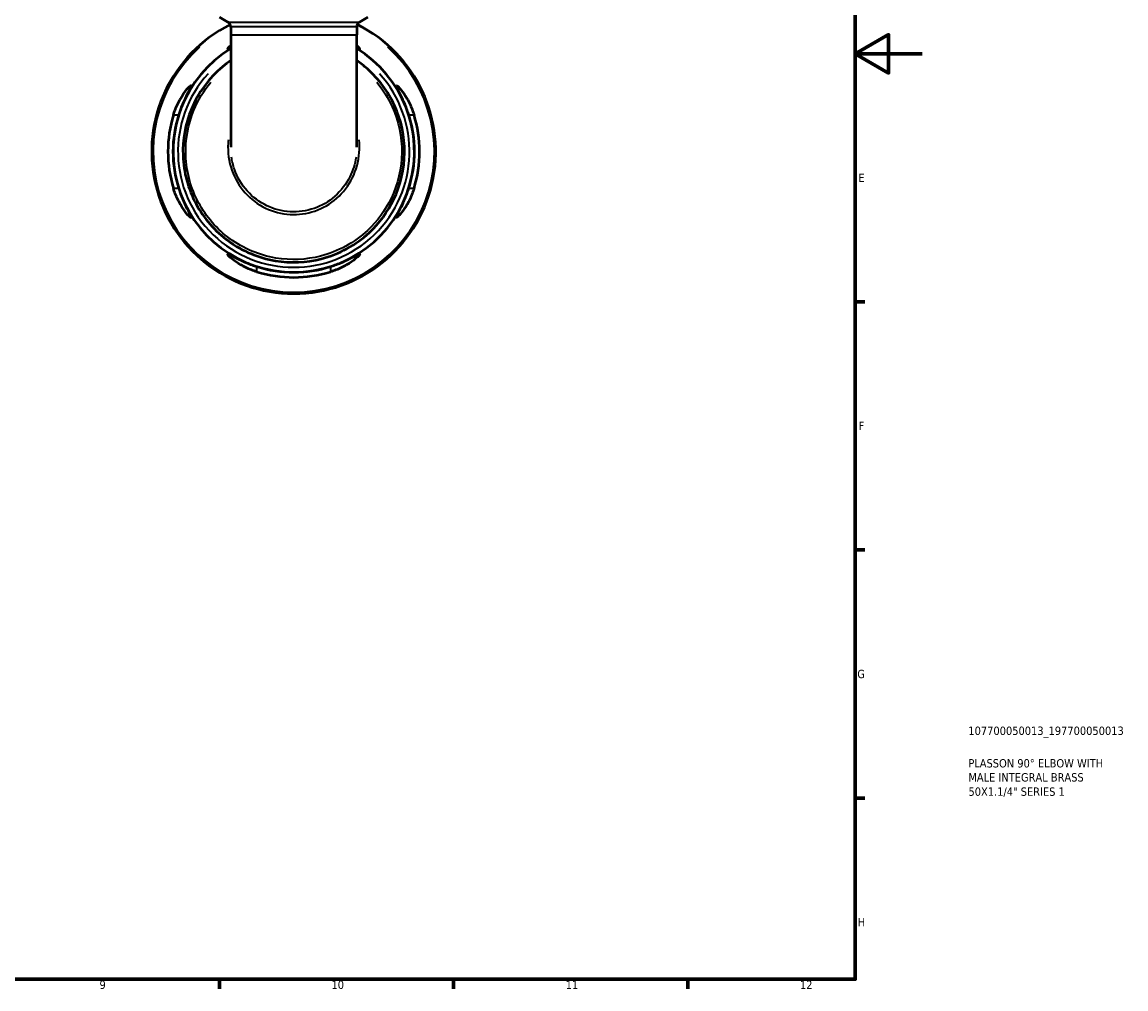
# Model space of a CAD drawing. Header units: millimetres. Extents: x 0 to 902, y 0 to 823.
# Tile 5 of 6: x 572 to 902, y 17 to 307. Entities that reach past the tile are written whole.
import ezdxf

# ---------------------------------------------------------------- set-up
doc = ezdxf.new("R2010")
doc.units = ezdxf.units.MM
for name, color, linetype, lineweight in [('Border (ISO)', 7, 'Continuous', 70), ('Title (ISO)', 7, 'Continuous', 50), ('Visible (ISO)', 7, 'Continuous', 50), ('Visible Narrow (ISO)', 7, 'Continuous', 35)]:
    doc.layers.add(name, color=color, linetype=linetype, lineweight=lineweight)
doc.styles.add('Note Text (ISO)', font='tahoma.ttf')

# ---------------------------------------------------------------- blocks, each defined once
blk = doc.blocks.new('Borders Default Border')
at = {"layer": 'Border (ISO)'}
for p, q in [((821, 222.75), (823.9, 222.75)), ((821, 148.5), (823.9, 148.5)), ((821, 74.25), (823.9, 74.25)), ((630.75, 20), (630.75, 17.1)), ((700.83, 20), (700.83, 17.1)), ((770.92, 20), (770.92, 17.1))]:
    blk.add_line(p, q, dxfattribs=at)
at = {"layer": 'Border (ISO)', "flags": 128}
for points in [[(20, 20), (20, 574), (821, 574), (821, 20), (20, 20)], [(841, 297), (821, 297), (831, 302.77), (831, 291.23), (821, 297)]]:
    blk.add_lwpolyline(points, dxfattribs=at)
at = {"layer": 'Border (ISO)', "color": 232, "true_color": 0xca0064, "char_height": 2.5, "attachment_point": 7, "style": 'Note Text (ISO)'}
for s, insert in [('E', (821.94, 258.63)), ('F', (822, 184.38)), ('G', (821.61, 110.08)), ('H', (821.74, 35.88)), ('9', (594.88, 17.05)), ('10', (664.29, 17.05)), ('11', (734.37, 17.1)), ('12', (804.46, 17.1))]:
    blk.add_mtext(s, dxfattribs=dict(at, insert=insert))
blk = doc.blocks.new('Title Blocks ISO')
at = {"layer": 'Title (ISO)', "color": 232, "true_color": 0xca0064, "style": 'Note Text (ISO)'}
for tag, p in [('PART_NUMBER_001', (33.84, 73.13)), ('DESCRIPTION_001', (33.84, 63.4)), ('DESCRIPTION_002', (33.84, 59.19)), ('DESCRIPTION_003', (33.88, 54.91))]:
    blk.add_attdef(tag, p, '', height=2.5, dxfattribs=at)

msp = doc.modelspace()

# ---------------------------------------------------------------- linework, layer by layer
at = {"layer": 'Visible (ISO)'}
for p, q in [((633.29, 306.512), (630.799, 307.951)), ((672.709, 306.512), (675.2, 307.951)), ((634.14, 305.04), (634.14, 302.739)), ((671.859, 305.04), (671.859, 302.739)), ((634.14, 302.739), (634.14, 269.094)), ((671.859, 269.094), (671.859, 302.739))]:
    msp.add_line(p, q, dxfattribs=at)
for centre, radius, start, end in [((652.999, 267.741), 42.5, 116.57764, 63.42236), ((632.44, 305.04), 1.7, 0, 60), ((673.559, 305.04), 1.7, 120, 180), ((652.999, 267.741), 36.125, 121.47069, 58.52931), ((652.999, 267.741), 37.64, 163.00756, 196.99244), ((652.999, 267.741), 36.133, 162.27612, 197.72388), ((652.999, 267.741), 36.133, 342.27612, 17.72388), ((652.999, 267.741), 37.64, 343.00756, 16.99244), ((652.999, 267.741), 36.133, 252.27612, 287.72388), ((652.999, 267.741), 37.64, 253.00756, 286.99244)]:
    msp.add_arc(centre, radius, start, end, dxfattribs=at)
for points, knots in [([(634.14, 298.748), (633.938, 298.651), (633.767, 298.574), (633.414, 298.44), (633.288, 298.422), (633.224, 298.531), (633.296, 298.662), (633.615, 299.033), (633.845, 299.261), (634.14, 299.519)], [-2.03793252, -2.03793252, -2.03793252, -2.03793252, -1.89625408, -1.89625408, -1.67117977, -1.67117977, -1.43621733, -1.43621733, -1.2197508, -1.2197508, -1.2197508, -1.2197508]), ([(671.859, 299.519), (672.132, 299.28), (672.349, 299.067), (672.684, 298.69), (672.769, 298.547), (672.724, 298.424), (672.608, 298.434), (672.259, 298.562), (672.077, 298.643), (671.859, 298.748)], [-2.05262096, -2.05262096, -2.05262096, -2.05262096, -1.85198417, -1.85198417, -1.61152697, -1.61152697, -1.38708335, -1.38708335, -1.23349593, -1.23349593, -1.23349593, -1.23349593]), ([(634.14, 295.002), (633.282, 294.41), (632.452, 293.776), (627.612, 289.703), (624.401, 285.32), (620.561, 276.059), (619.7, 271.284), (620.053, 261.5), (621.407, 256.502), (626.13, 247.708), (629.45, 243.894), (637.577, 237.951), (642.434, 235.903), (652.055, 234.284), (656.774, 234.484), (666.614, 237.013), (671.619, 239.761), (678.635, 246.332), (681.09, 249.674), (684.972, 257.726), (686.103, 262.575), (686.192, 272.272), (685.162, 277.113), (681.253, 285.675), (678.478, 289.437), (674.048, 293.388), (672.976, 294.229), (671.858, 295.002)], [-7.2488001, -7.2488001, -7.2488001, -7.2488001, -7.1544122, -7.1544122, -6.6762954, -6.6762954, -6.247067, -6.247067, -5.7903118, -5.7903118, -5.3437347, -5.3437347, -4.8791641, -4.8791641, -4.4608226, -4.4608226, -3.9597636, -3.9597636, -3.5908142, -3.5908142, -3.1507836, -3.1507836, -2.7132429, -2.7132429, -2.2990602, -2.2990602, -2.1759941, -2.1759941, -2.1759941, -2.1759941]), ([(617.003, 278.741), (617.173, 279.3), (617.366, 279.852), (618.024, 281.542), (618.549, 282.615), (619.638, 284.509), (620.205, 285.335), (621.158, 286.554), (621.559, 286.99), (622.051, 287.426), (622.193, 287.511), (622.317, 287.466), (622.306, 287.35), (622.137, 286.888), (621.948, 286.502), (621.362, 285.346), (620.923, 284.497), (619.999, 282.524), (619.513, 281.387), (618.902, 279.711), (618.737, 279.228), (618.581, 278.741)], [-3.1190111, -3.1190111, -3.1190111, -3.1190111, -2.9425218, -2.9425218, -2.5658323, -2.5658323, -2.1866341, -2.1866341, -1.8519842, -1.8519842, -1.611527, -1.611527, -1.3870833, -1.3870833, -1.11061, -1.11061, -0.7372166, -0.7372166, -0.3497412, -0.3497412, -0.1958212, -0.1958212, -0.1958212, -0.1958212]), ([(687.417, 278.741), (687.269, 279.206), (687.111, 279.669), (686.528, 281.276), (686.065, 282.372), (685.149, 284.35), (684.696, 285.23), (684.084, 286.434), (683.883, 286.839), (683.697, 287.327), (683.68, 287.453), (683.789, 287.516), (683.92, 287.444), (684.371, 287.057), (684.734, 286.672), (685.686, 285.489), (686.312, 284.595), (687.455, 282.604), (687.98, 281.53), (688.636, 279.843), (688.826, 279.295), (688.996, 278.741)], [-3.0744805, -3.0744805, -3.0744805, -3.0744805, -2.9275472, -2.9275472, -2.5564656, -2.5564656, -2.1770295, -2.1770295, -1.8962541, -1.8962541, -1.6711798, -1.6711798, -1.4362173, -1.4362173, -1.1221314, -1.1221314, -0.7060755, -0.7060755, -0.3297742, -0.3297742, -0.1550611, -0.1550611, -0.1550611, -0.1550611]), ([(618.581, 256.741), (618.73, 256.276), (618.888, 255.814), (619.471, 254.206), (619.933, 253.111), (620.849, 251.132), (621.302, 250.252), (621.914, 249.048), (622.115, 248.644), (622.301, 248.156), (622.319, 248.03), (622.21, 247.966), (622.078, 248.038), (621.627, 248.425), (621.265, 248.81), (620.312, 249.993), (619.687, 250.888), (618.543, 252.879), (618.019, 253.953), (617.362, 255.64), (617.172, 256.187), (617.003, 256.741)], [-3.0744805, -3.0744805, -3.0744805, -3.0744805, -2.9275472, -2.9275472, -2.5564656, -2.5564656, -2.1770295, -2.1770295, -1.8962541, -1.8962541, -1.6711798, -1.6711798, -1.4362173, -1.4362173, -1.1221314, -1.1221314, -0.7060755, -0.7060755, -0.3297742, -0.3297742, -0.1550611, -0.1550611, -0.1550611, -0.1550611]), ([(688.996, 256.741), (688.825, 256.183), (688.633, 255.631), (687.974, 253.941), (687.449, 252.868), (686.36, 250.973), (685.793, 250.148), (684.84, 248.929), (684.44, 248.493), (683.948, 248.057), (683.805, 247.972), (683.681, 248.017), (683.692, 248.133), (683.861, 248.595), (684.051, 248.981), (684.636, 250.136), (685.076, 250.985), (685.999, 252.959), (686.485, 254.096), (687.096, 255.771), (687.262, 256.255), (687.417, 256.741)], [-3.1190111, -3.1190111, -3.1190111, -3.1190111, -2.9425218, -2.9425218, -2.5658323, -2.5658323, -2.1866341, -2.1866341, -1.8519842, -1.8519842, -1.611527, -1.611527, -1.3870833, -1.3870833, -1.11061, -1.11061, -0.7372166, -0.7372166, -0.3497412, -0.3497412, -0.1958212, -0.1958212, -0.1958212, -0.1958212]), ([(641.999, 231.745), (641.441, 231.916), (640.888, 232.108), (639.198, 232.766), (638.126, 233.291), (636.231, 234.38), (635.406, 234.947), (634.187, 235.9), (633.75, 236.301), (633.315, 236.793), (633.23, 236.935), (633.275, 237.059), (633.391, 237.048), (633.853, 236.879), (634.239, 236.69), (635.394, 236.104), (636.243, 235.665), (638.217, 234.741), (639.354, 234.255), (641.029, 233.644), (641.513, 233.479), (641.999, 233.323)], [-3.1190111, -3.1190111, -3.1190111, -3.1190111, -2.9425218, -2.9425218, -2.5658323, -2.5658323, -2.1866341, -2.1866341, -1.8519842, -1.8519842, -1.611527, -1.611527, -1.3870833, -1.3870833, -1.11061, -1.11061, -0.7372166, -0.7372166, -0.3497412, -0.3497412, -0.1958212, -0.1958212, -0.1958212, -0.1958212]), ([(663.999, 233.323), (664.464, 233.472), (664.927, 233.63), (666.534, 234.213), (667.63, 234.675), (669.608, 235.591), (670.488, 236.045), (671.692, 236.656), (672.097, 236.857), (672.585, 237.043), (672.71, 237.061), (672.774, 236.952), (672.702, 236.82), (672.315, 236.369), (671.93, 236.007), (670.747, 235.054), (669.853, 234.429), (667.862, 233.286), (666.788, 232.761), (665.101, 232.104), (664.553, 231.914), (663.999, 231.745)], [-3.0744805, -3.0744805, -3.0744805, -3.0744805, -2.9275472, -2.9275472, -2.5564656, -2.5564656, -2.1770295, -2.1770295, -1.8962541, -1.8962541, -1.6711798, -1.6711798, -1.4362173, -1.4362173, -1.1221314, -1.1221314, -0.7060755, -0.7060755, -0.3297742, -0.3297742, -0.1550611, -0.1550611, -0.1550611, -0.1550611])]:
    msp.add_open_spline(points, degree=3, knots=knots, dxfattribs=at)
at = {"layer": 'Visible Narrow (ISO)'}
for p, q in [((633.532, 306.512), (672.466, 306.512)), ((671.626, 305.04), (634.372, 305.04)), ((634.372, 302.739), (671.626, 302.739)), ((617.082, 278.741), (618.502, 278.741)), ((687.496, 278.741), (688.917, 278.741)), ((618.502, 256.741), (617.082, 256.741)), ((688.917, 256.741), (687.496, 256.741)), ((641.999, 231.824), (641.999, 233.244)), ((663.999, 233.244), (663.999, 231.824))]:
    msp.add_line(p, q, dxfattribs=at)
for radius, start, end in [(42.073, 132.00451, 47.99549), (34.638, 137.69035, 42.30965)]:
    msp.add_arc((652.999, 267.741), radius, start, end, dxfattribs=at)
for points, knots in [([(677.814, 288.532), (679.673, 286.301), (681.233, 283.822), (684.383, 276.883), (685.379, 272.158), (685.278, 262.702), (684.17, 257.975), (680.379, 250.13), (677.984, 246.875), (671.142, 240.475), (666.265, 237.799), (656.677, 235.337), (652.08, 235.142), (642.705, 236.719), (637.972, 238.713), (630.05, 244.5), (626.812, 248.215), (622.201, 256.783), (620.875, 261.654), (620.517, 271.194), (621.349, 275.853), (624.364, 283.167), (626.084, 286.007), (628.185, 288.531)], [2.4441534, 2.4441534, 2.4441534, 2.4441534, 2.7132429, 2.7132429, 3.1507836, 3.1507836, 3.5908142, 3.5908142, 3.9597636, 3.9597636, 4.4608226, 4.4608226, 4.8791641, 4.8791641, 5.3437347, 5.3437347, 5.7903118, 5.7903118, 6.247067, 6.247067, 6.6762954, 6.6762954, 6.9806421, 6.9806421, 6.9806421, 6.9806421]), ([(633.439, 271.239), (633.405, 270.91), (633.378, 270.58), (633.203, 267.51), (633.583, 264.739), (635.366, 259.667), (636.727, 257.353), (640.198, 253.485), (642.286, 251.914), (646.876, 249.71), (649.371, 249.066), (654.41, 248.778), (656.952, 249.131), (661.726, 250.781), (663.955, 252.081), (667.788, 255.452), (669.381, 257.533), (671.706, 262.203), (672.412, 264.803), (672.709, 268.705), (672.689, 269.978), (672.558, 271.239)], [-1.6602359, -1.6602359, -1.6602359, -1.6602359, -1.6110336, -1.6110336, -1.2033713, -1.2033713, -0.81197, -0.81197, -0.4307575, -0.4307575, -0.0547618, -0.0547618, 0.3198159, 0.3198159, 0.6963807, 0.6963807, 1.078729, 1.078729, 1.4717928, 1.4717928, 1.6602082, 1.6602082, 1.6602082, 1.6602082]), ([(671.636, 266.087), (671.329, 264.045), (670.709, 262.053), (668.691, 257.999), (667.164, 256.004), (663.492, 252.772), (661.357, 251.526), (656.785, 249.945), (654.35, 249.606), (649.525, 249.882), (647.136, 250.5), (642.739, 252.612), (640.739, 254.118), (637.413, 257.827), (636.107, 260.046), (634.851, 263.617), (634.55, 264.843), (634.364, 266.087)], [-1.397764, -1.397764, -1.397764, -1.397764, -1.078729, -1.078729, -0.6963807, -0.6963807, -0.3198159, -0.3198159, 0.0547618, 0.0547618, 0.4307575, 0.4307575, 0.81197, 0.81197, 1.2033713, 1.2033713, 1.3977843, 1.3977843, 1.3977843, 1.3977843])]:
    msp.add_open_spline(points, degree=3, knots=knots, dxfattribs=at)

# ---------------------------------------------------------------- block references
msp.add_blockref('Borders Default Border', (0, 0))
msp.add_blockref('Title Blocks ISO', (821, 20)).add_auto_attribs({'PART_NUMBER_001': '107700050013_197700050013', 'DESCRIPTION_001': 'PLASSON 90° ELBOW WITH', 'DESCRIPTION_002': 'MALE INTEGRAL BRASS', 'DESCRIPTION_003': '50X1.1/4" SERIES 1'})

doc.saveas('drawing.dxf')
